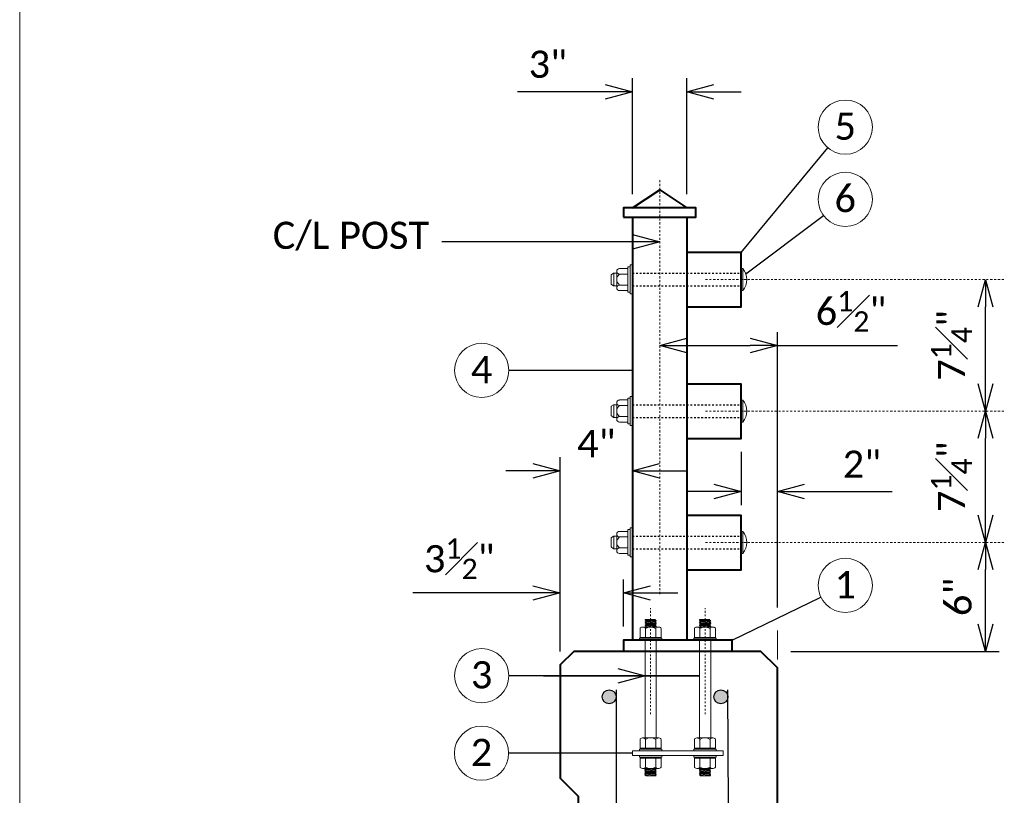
# Model space of a CAD drawing. Extents: x 5346 to 20707, y 13094 to 24070.
# Tile 6 of 14: x 5346 to 5401, y 23976 to 24019. Entities that reach past the tile are written whole.
import ezdxf
from ezdxf import colors
from ezdxf.entities.mleader import LeaderData, LeaderLine
from ezdxf.enums import TextEntityAlignment as Align
from ezdxf.math import Vec2, Vec3

# ---------------------------------------------------------------- set-up
doc = ezdxf.new("R2010")
doc.units = 0
doc.header["$MEASUREMENT"] = 0
doc.linetypes.add('Wisdot2', pattern=[0.125, 0.0625, -0.0625])
doc.linetypes.add('Wisdot4', pattern=[0.28125, 0.125, -0.0625, 0.03125, -0.0625])
for name, color, linetype, lineweight in [('B_ANNO_DIM', 7, 'Continuous', 18), ('B_CNTR', 1, 'Wisdot4', 18), ('B_CONC_PPT', 12, 'Continuous', 40), ('B_DETAIL_HIDDEN', 7, 'Wisdot2', 25), ('B_DETAIL_OBJ', 7, 'Continuous', 40), ('B_REBAR', 5, 'Continuous', 25), ('B_STEEL_BOLT', 3, 'Continuous', 18)]:
    doc.layers.add(name, color=color, linetype=linetype, lineweight=lineweight)
doc.layers.add('B_ANNO_NOPLOT', color=47, linetype='Continuous', lineweight=18, plot=False)
doc.styles.add('Annotative', font='calibri.ttf', dxfattribs={"height": 0.0625})
doc.styles.get("Standard").update_dxf_attribs({"font": 'calibri.ttf'})
doc.dimstyles.new('Annotative', dxfattribs={"dimscale": 0, "dimtxt": 0.0625, "dimasz": 0.0625, "dimexe": 0.03125, "dimexo": 0.03125, "dimgap": 0.03125, "dimtad": 1, "dimdec": 3, "dimzin": 3, "dimdsep": 46, "dimlunit": 4, "dimtxsty": 'Standard', "dimblk": 'OPEN30', "dimcen": 0.03125, "dimaunit": 1, "dimadec": 0, "dimazin": 3, "dimtfac": 0.75, "dimtdec": 3, "dimtofl": 0, "dimtmove": 0, "dimatfit": 3, "dimldrblk": 'OPEN30', "dimfxl": 1, "dimtfill": 1, "dimfrac": 1, "dimtolj": 1, "dimtzin": 0, "dimarcsym": 0})

# ---------------------------------------------------------------- blocks, each defined once
blk = doc.blocks.new('*U99')
at = {"layer": 'B_ANNO_NOPLOT', "flags": 128}
blk.add_lwpolyline([(0, 0), (0, 252), (323.9277, 252), (323.9277, 238.8552), (378, 238.8552), (378, 40.4996), (316.5708, 40.4996), (316.5708, 0)], close=True, dxfattribs=at)
at = {"layer": 'B_ANNO_DIM', "style": 'Annotative'}
for tag, p in [('BAR1', (278.7587, 150.1973)), ('BAR2', (278.7401, 131.0927)), ('SPA1', (290.7475, 121.303)), ('BAR4', (308.357, 121.3216)), ('BAR5', (314.3293, 121.331))]:
    blk.add_attdef(tag, p, '', height=1.5, dxfattribs=at)
blk.add_attdef('BAR3', text='', height=1.5, dxfattribs=at).set_placement((302.7438, 131.0393), align=Align.RIGHT)
blk = doc.blocks.new('AnonymousCell11')
at = {"layer": 'B_CNTR', "ltscale": 0.5}
for p, q in [((0.004, -4.453), (0.004, 1.4)), ((3.006, -4.453), (3.006, 1.4))]:
    blk.add_line(p, q, dxfattribs=at)
at = {"layer": 'B_STEEL_BOLT'}
for p, q in [((-0.14, 0.764), (-0.308, 0.756)), ((-0.296, 0.764), (-0.308, 0.76)), ((-0.308, 0.752), (-0.308, 0.76)), ((-0.308, 0.752), (-0.248, 0.724)), ((0.316, 0.716), (-0.308, 0.676)), ((-0.248, 0.708), (-0.308, 0.68)), ((-0.308, 0.672), (-0.308, 0.68)), ((-0.308, 0.672), (-0.248, 0.644)), ((0.316, 0.636), (-0.308, 0.596)), ((-0.248, 0.628), (-0.308, 0.6)), ((-0.308, 0.592), (-0.308, 0.6)), ((-0.308, 0.592), (-0.248, 0.564)), ((0.316, 0.556), (-0.308, 0.516)), ((-0.248, 0.548), (-0.308, 0.52)), ((-0.296, 0.764), (0.268, 0.764)), ((0.256, 0.756), (-0.248, 0.716)), ((-0.248, 0.724), (-0.248, 0.708)), ((0.256, 0.676), (-0.248, 0.636)), ((-0.248, 0.644), (-0.248, 0.628)), ((0.256, 0.596), (-0.248, 0.556)), ((-0.248, 0.564), (-0.248, 0.548)), ((0.256, 0.764), (0.256, 0.748)), ((0.256, 0.748), (0.316, 0.724)), ((0.316, 0.712), (0.256, 0.688)), ((0.256, 0.688), (0.256, 0.668)), ((0.256, 0.668), (0.316, 0.644)), ((0.316, 0.632), (0.256, 0.608)), ((0.256, 0.608), (0.256, 0.588)), ((0.256, 0.588), (0.316, 0.564)), ((0.316, 0.552), (0.256, 0.528)), ((0.316, 0.712), (0.316, 0.72)), ((0.316, 0.632), (0.316, 0.644)), ((0.316, 0.552), (0.316, 0.564)), ((2.861, 0.764), (2.693, 0.756)), ((2.705, 0.764), (2.693, 0.76)), ((2.693, 0.752), (2.693, 0.76)), ((2.693, 0.752), (2.753, 0.724)), ((3.318, 0.716), (2.693, 0.676)), ((2.753, 0.708), (2.693, 0.68)), ((2.693, 0.672), (2.693, 0.68)), ((2.693, 0.672), (2.753, 0.644)), ((3.318, 0.636), (2.693, 0.596)), ((2.753, 0.628), (2.693, 0.6)), ((2.693, 0.592), (2.693, 0.6)), ((2.693, 0.592), (2.753, 0.564)), ((3.318, 0.556), (2.693, 0.516)), ((2.753, 0.548), (2.693, 0.52)), ((2.705, 0.764), (3.27, 0.764)), ((3.258, 0.756), (2.753, 0.716)), ((2.753, 0.724), (2.753, 0.708)), ((3.258, 0.676), (2.753, 0.636)), ((2.753, 0.644), (2.753, 0.628)), ((3.258, 0.596), (2.753, 0.556)), ((2.753, 0.564), (2.753, 0.548)), ((3.258, 0.764), (3.258, 0.748)), ((3.258, 0.748), (3.318, 0.724)), ((3.318, 0.712), (3.258, 0.688)), ((3.258, 0.688), (3.258, 0.668)), ((3.258, 0.668), (3.318, 0.644)), ((3.318, 0.632), (3.258, 0.608)), ((3.258, 0.608), (3.258, 0.588)), ((3.258, 0.588), (3.318, 0.564)), ((3.318, 0.552), (3.258, 0.528)), ((3.318, 0.712), (3.318, 0.72)), ((3.318, 0.632), (3.318, 0.644)), ((3.318, 0.552), (3.318, 0.564)), ((-0.58, 0.28), (-0.58, -0.216)), ((-0.436, 0.356), (0.44, 0.356)), ((-0.308, 0.512), (-0.308, 0.52)), ((-0.308, 0.512), (-0.248, 0.484)), ((0.316, 0.476), (-0.308, 0.436)), ((-0.248, 0.468), (-0.308, 0.44)), ((-0.308, 0.432), (-0.308, 0.44)), ((-0.308, 0.432), (-0.248, 0.404)), ((0.316, 0.396), (-0.308, 0.356)), ((-0.248, 0.388), (-0.308, 0.36)), ((-0.308, 0.352), (-0.308, 0.36)), ((-0.288, 0.296), (-0.288, -0.216)), ((0.256, 0.516), (-0.248, 0.476)), ((-0.248, 0.484), (-0.248, 0.468)), ((0.256, 0.436), (-0.248, 0.396)), ((-0.248, 0.404), (-0.248, 0.388)), ((0.256, 0.528), (0.256, 0.508)), ((0.256, 0.508), (0.316, 0.484)), ((0.316, 0.472), (0.256, 0.448)), ((0.256, 0.448), (0.256, 0.428)), ((0.256, 0.428), (0.316, 0.404)), ((0.316, 0.392), (0.256, 0.368)), ((0.256, 0.368), (0.256, 0.356)), ((0.292, 0.296), (0.292, -0.216)), ((0.316, 0.472), (0.316, 0.484)), ((0.316, 0.392), (0.316, 0.404)), ((0.584, 0.28), (0.584, -0.216)), ((2.421, 0.28), (2.421, -0.216)), ((2.565, 0.356), (3.442, 0.356)), ((2.693, 0.512), (2.693, 0.52)), ((2.693, 0.512), (2.753, 0.484)), ((3.318, 0.476), (2.693, 0.436)), ((2.753, 0.468), (2.693, 0.44)), ((2.693, 0.432), (2.693, 0.44)), ((2.693, 0.432), (2.753, 0.404)), ((3.318, 0.396), (2.693, 0.356)), ((2.753, 0.388), (2.693, 0.36)), ((2.693, 0.352), (2.693, 0.36)), ((2.713, 0.296), (2.713, -0.216)), ((3.258, 0.516), (2.753, 0.476)), ((2.753, 0.484), (2.753, 0.468)), ((3.258, 0.436), (2.753, 0.396)), ((2.753, 0.404), (2.753, 0.388)), ((3.258, 0.528), (3.258, 0.508)), ((3.258, 0.508), (3.318, 0.484)), ((3.318, 0.472), (3.258, 0.448)), ((3.258, 0.448), (3.258, 0.428)), ((3.258, 0.428), (3.318, 0.404)), ((3.318, 0.392), (3.258, 0.368)), ((3.258, 0.368), (3.258, 0.356)), ((3.294, 0.296), (3.294, -0.216)), ((3.318, 0.472), (3.318, 0.484)), ((3.318, 0.392), (3.318, 0.404)), ((3.586, 0.28), (3.586, -0.216)), ((-0.612, -0.26), (0.612, -0.26)), ((-0.612, -0.36), (-0.612, -0.26)), ((-0.58, -0.216), (0.584, -0.216)), ((-0.5, -0.216), (-0.5, -0.26)), ((-0.308, -5.768), (-0.308, -0.36)), ((0.316, -5.768), (0.316, -0.36)), ((0.504, -0.216), (0.504, -0.26)), ((0.612, -0.36), (0.612, -0.26)), ((0.612, -0.348), (0.612, -0.26)), ((2.389, -0.26), (3.614, -0.26)), ((2.389, -0.36), (2.389, -0.26)), ((2.421, -0.216), (3.586, -0.216)), ((2.501, -0.216), (2.501, -0.26)), ((2.693, -5.768), (2.693, -0.36)), ((3.318, -5.768), (3.318, -0.36)), ((3.506, -0.216), (3.506, -0.26)), ((3.614, -0.36), (3.614, -0.26)), ((3.614, -0.348), (3.614, -0.26)), ((-0.58, -5.844), (-0.58, -6.34)), ((-0.436, -5.768), (0.44, -5.768)), ((-0.288, -5.828), (-0.288, -6.34)), ((0.292, -5.828), (0.292, -6.34)), ((0.584, -5.844), (0.584, -6.34)), ((2.421, -5.844), (2.421, -6.34)), ((2.565, -5.768), (3.442, -5.768)), ((2.713, -5.828), (2.713, -6.34)), ((3.294, -5.828), (3.294, -6.34)), ((3.586, -5.844), (3.586, -6.34)), ((-0.612, -6.384), (0.612, -6.384)), ((-0.612, -6.484), (-0.612, -6.384)), ((-0.58, -6.34), (0.584, -6.34)), ((-0.5, -6.34), (-0.5, -6.384)), ((0.504, -6.34), (0.504, -6.384)), ((0.612, -6.484), (0.612, -6.384)), ((0.612, -6.472), (0.612, -6.384)), ((2.389, -6.384), (3.614, -6.384)), ((2.389, -6.484), (2.389, -6.384)), ((2.421, -6.34), (3.586, -6.34)), ((2.501, -6.34), (2.501, -6.384)), ((3.506, -6.34), (3.506, -6.384)), ((3.614, -6.484), (3.614, -6.384)), ((3.614, -6.472), (3.614, -6.384)), ((-0.613, -6.733), (-0.613, -6.833)), ((-0.613, -6.833), (0.612, -6.833)), ((-0.581, -7.373), (-0.581, -6.877)), ((-0.581, -6.877), (0.584, -6.877)), ((-0.501, -6.877), (-0.501, -6.833)), ((-0.289, -7.389), (-0.289, -6.877)), ((0.292, -7.389), (0.292, -6.877)), ((0.504, -6.877), (0.504, -6.833)), ((0.584, -7.373), (0.584, -6.877)), ((0.612, -6.733), (0.612, -6.833)), ((0.612, -6.745), (0.612, -6.833)), ((2.389, -6.733), (2.389, -6.833)), ((2.389, -6.833), (3.614, -6.833)), ((2.421, -7.373), (2.421, -6.877)), ((2.421, -6.877), (3.586, -6.877)), ((2.501, -6.877), (2.501, -6.833)), ((2.713, -7.389), (2.713, -6.877)), ((3.294, -7.389), (3.294, -6.877)), ((3.506, -6.877), (3.506, -6.833)), ((3.586, -7.373), (3.586, -6.877)), ((3.614, -6.733), (3.614, -6.833)), ((3.614, -6.745), (3.614, -6.833)), ((-0.437, -7.449), (0.44, -7.449)), ((-0.314, -7.494), (0.31, -7.454)), ((-0.314, -7.49), (-0.254, -7.466)), ((-0.314, -7.49), (-0.314, -7.502)), ((-0.254, -7.526), (-0.314, -7.502)), ((-0.314, -7.574), (0.31, -7.534)), ((-0.314, -7.57), (-0.254, -7.546)), ((-0.314, -7.57), (-0.314, -7.582)), ((-0.254, -7.606), (-0.314, -7.582)), ((-0.254, -7.466), (-0.254, -7.454)), ((-0.254, -7.534), (0.25, -7.494)), ((-0.254, -7.546), (-0.254, -7.526)), ((-0.254, -7.614), (0.25, -7.574)), ((-0.254, -7.626), (-0.254, -7.606)), ((0.25, -7.486), (0.31, -7.458)), ((0.25, -7.502), (0.25, -7.486)), ((0.31, -7.53), (0.25, -7.502)), ((0.25, -7.566), (0.31, -7.538)), ((0.25, -7.582), (0.25, -7.566)), ((0.31, -7.61), (0.25, -7.582)), ((0.31, -7.45), (0.31, -7.458)), ((0.31, -7.53), (0.31, -7.538)), ((0.31, -7.61), (0.31, -7.618)), ((2.565, -7.449), (3.442, -7.449)), ((2.693, -7.492), (3.317, -7.452)), ((2.693, -7.488), (2.753, -7.464)), ((2.693, -7.488), (2.693, -7.5)), ((2.753, -7.524), (2.693, -7.5)), ((2.693, -7.573), (3.317, -7.532)), ((2.693, -7.569), (2.753, -7.544)), ((2.693, -7.569), (2.693, -7.581)), ((2.753, -7.605), (2.693, -7.581)), ((2.693, -7.653), (3.317, -7.613)), ((2.753, -7.464), (2.753, -7.452)), ((2.753, -7.532), (3.257, -7.492)), ((2.753, -7.544), (2.753, -7.524)), ((2.753, -7.613), (3.257, -7.573)), ((2.753, -7.625), (2.753, -7.605)), ((3.257, -7.484), (3.317, -7.456)), ((3.257, -7.5), (3.257, -7.484)), ((3.317, -7.528), (3.257, -7.5)), ((3.257, -7.565), (3.317, -7.536)), ((3.257, -7.581), (3.257, -7.565)), ((3.317, -7.609), (3.257, -7.581)), ((3.317, -7.448), (3.317, -7.456)), ((3.317, -7.528), (3.317, -7.536)), ((3.317, -7.609), (3.317, -7.617)), ((-0.314, -7.654), (0.31, -7.614)), ((-0.314, -7.65), (-0.254, -7.626)), ((-0.314, -7.65), (-0.314, -7.662)), ((-0.254, -7.686), (-0.314, -7.662)), ((-0.314, -7.734), (0.31, -7.694)), ((-0.314, -7.73), (-0.254, -7.706)), ((-0.314, -7.73), (-0.314, -7.742)), ((-0.254, -7.766), (-0.314, -7.742)), ((-0.314, -7.814), (0.31, -7.774)), ((-0.314, -7.81), (-0.254, -7.786)), ((-0.314, -7.81), (-0.314, -7.818)), ((-0.254, -7.846), (-0.314, -7.822)), ((0.298, -7.862), (-0.266, -7.862)), ((-0.254, -7.694), (0.25, -7.654)), ((-0.254, -7.706), (-0.254, -7.686)), ((-0.254, -7.774), (0.25, -7.734)), ((-0.254, -7.786), (-0.254, -7.766)), ((-0.254, -7.854), (0.25, -7.814)), ((-0.254, -7.862), (-0.254, -7.846)), ((0.142, -7.862), (0.31, -7.854)), ((0.25, -7.646), (0.31, -7.618)), ((0.25, -7.662), (0.25, -7.646)), ((0.31, -7.69), (0.25, -7.662)), ((0.25, -7.726), (0.31, -7.698)), ((0.25, -7.742), (0.25, -7.726)), ((0.31, -7.77), (0.25, -7.742)), ((0.25, -7.806), (0.31, -7.778)), ((0.25, -7.822), (0.25, -7.806)), ((0.31, -7.85), (0.25, -7.822)), ((0.298, -7.862), (0.31, -7.858)), ((0.31, -7.69), (0.31, -7.698)), ((0.31, -7.77), (0.31, -7.778)), ((0.31, -7.85), (0.31, -7.858)), ((2.693, -7.649), (2.753, -7.625)), ((2.693, -7.649), (2.693, -7.661)), ((2.753, -7.685), (2.693, -7.661)), ((2.693, -7.733), (3.317, -7.693)), ((2.693, -7.729), (2.753, -7.705)), ((2.693, -7.729), (2.693, -7.741)), ((2.753, -7.765), (2.693, -7.741)), ((2.693, -7.813), (3.317, -7.773)), ((2.693, -7.809), (2.753, -7.785)), ((2.693, -7.809), (2.693, -7.817)), ((2.753, -7.845), (2.693, -7.821)), ((3.305, -7.861), (2.741, -7.861)), ((2.753, -7.693), (3.257, -7.653)), ((2.753, -7.705), (2.753, -7.685)), ((2.753, -7.773), (3.257, -7.733)), ((2.753, -7.785), (2.753, -7.765)), ((2.753, -7.853), (3.257, -7.813)), ((2.753, -7.861), (2.753, -7.845)), ((3.149, -7.861), (3.317, -7.853)), ((3.257, -7.645), (3.317, -7.617)), ((3.257, -7.661), (3.257, -7.645)), ((3.317, -7.689), (3.257, -7.661)), ((3.257, -7.725), (3.317, -7.697)), ((3.257, -7.741), (3.257, -7.725)), ((3.317, -7.769), (3.257, -7.741)), ((3.257, -7.805), (3.317, -7.777)), ((3.257, -7.821), (3.257, -7.805)), ((3.317, -7.849), (3.257, -7.821)), ((3.305, -7.861), (3.317, -7.857)), ((3.317, -7.689), (3.317, -7.697)), ((3.317, -7.769), (3.317, -7.777)), ((3.317, -7.849), (3.317, -7.857))]:
    blk.add_line(p, q, dxfattribs=at)
at = {"layer": 'B_STEEL_BOLT', "flags": 128}
blk.add_lwpolyline([(-0.996, -6.733), (4.006, -6.733), (4.006, -6.484), (-0.996, -6.484), (-0.996, -6.733)], dxfattribs=at)
at = {"layer": 'B_STEEL_BOLT'}
for centre, start, end in [((0, -0.231), 60.4684, 119.4242), ((3.002, -0.231), 60.4684, 119.4242), ((0, -6.355), 60.4684, 119.4242), ((3.002, -6.355), 60.4684, 119.4242), ((0, -6.862), 240.5758, 299.5316), ((3.002, -6.862), 240.5758, 299.5316)]:
    blk.add_arc(centre, 0.587, start, end, dxfattribs=at)
for centre, major_axis, start_param, end_param in [((-0.433, 0.28), (0.148, 0), 0.232255, 3.141593), ((0.435, 0.28), (-0.148, 0), 3.141593, 6.050931), ((2.568, 0.28), (0.148, 0), 0.232255, 3.141593), ((3.436, 0.28), (-0.148, 0), 3.141593, 6.050931), ((-0.433, -5.845), (0.148, 0), 0.232255, 3.141593), ((0.435, -5.845), (-0.148, 0), 3.141593, 6.050931), ((2.568, -5.845), (0.148, 0), 0.232255, 3.141593), ((3.436, -5.845), (-0.148, 0), 3.141593, 6.050931), ((-0.434, -7.372), (0.148, 0), 3.141593, 6.050931), ((0.434, -7.372), (-0.148, 0), 0.232255, 3.141593), ((2.568, -7.372), (0.148, 0), 3.141593, 6.050931), ((3.436, -7.372), (-0.148, 0), 0.232255, 3.141593)]:
    blk.add_ellipse(centre, major_axis=major_axis, ratio=0.518522, start_param=start_param, end_param=end_param, dxfattribs=at)
blk = doc.blocks.new('AnonymousCell39')
at = {"layer": 'B_DETAIL_HIDDEN', "ltscale": 0.5}
for p, q in [((0.591, 0.346), (6.591, 0.346)), ((0.591, -0.359), (6.591, -0.359))]:
    blk.add_line(p, q, dxfattribs=at)
at = {"layer": 'B_STEEL_BOLT'}
for p, q in [((-0.123, 0.604), (0.339, 0.604)), ((0.336, 0.705), (0.465, 0.705)), ((0.336, -0.705), (0.336, 0.705)), ((0.465, 0.801), (0.593, 0.801)), ((0.465, 0.801), (0.465, -0.801)), ((0.593, 0.801), (0.593, -0.801)), ((6.591, 0.602), (6.591, -0.615)), ((6.591, 0.602), (6.687, 0.602)), ((6.687, 0.602), (6.687, -0.615)), ((-0.593, 0.256), (-0.465, 0.346)), ((-0.593, -0.256), (-0.593, 0.256)), ((-0.465, 0.346), (-0.275, 0.346)), ((-0.433, -0.359), (-0.433, 0.346)), ((-0.275, -0.464), (-0.275, 0.451)), ((-0.123, 0.299), (0.339, 0.299)), ((-0.593, -0.256), (-0.465, -0.359)), ((-0.465, -0.359), (-0.275, -0.359)), ((-0.123, -0.312), (0.339, -0.312)), ((-0.123, -0.616), (0.339, -0.616)), ((0.336, -0.705), (0.465, -0.705)), ((0.465, -0.801), (0.593, -0.801)), ((6.591, -0.615), (6.687, -0.615))]:
    blk.add_line(p, q, dxfattribs=at)
for centre, radius, start, end in [((-0.123, 0.451), 0.152, 90.0993, 269.9004), ((5.971, -0.008), 0.939, 319.5503, 40.4497), ((0.106, -0.006), 0.382, 126.8898, 233.0863), ((-0.123, -0.464), 0.152, 90.0993, 269.9004)]:
    blk.add_arc(centre, radius, start, end, dxfattribs=at)
blk = doc.blocks.new('_Open30')
at = {"color": 0, "linetype": 'ByBlock', "lineweight": -2}
for p, q in [((-1, 0.268), (0, 0)), ((0, 0), (-1, -0.268)), ((0, 0), (-1, 0))]:
    blk.add_line(p, q, dxfattribs=at)
blk = doc.blocks.new('*D24')
at = {"layer": 'B_ANNO_DIM', "color": 0, "lineweight": -2, "transparency": 16777216}
for p, q in [((5380.084, 24008.898), (5380.084, 24015.304)), ((5383.084, 24008.898), (5383.084, 24015.304)), ((5378.584, 24014.554), (5373.737, 24014.554)), ((5384.584, 24014.554), (5386.084, 24014.554))]:
    blk.add_line(p, q, dxfattribs=at)
at = {"layer": 'Defpoints', "color": 0, "transparency": 16777216}
for p in [(5380.084, 24014.554), (5380.084, 24008.148), (5383.084, 24008.148)]:
    blk.add_point(p, dxfattribs=at)
at = {"layer": 'B_ANNO_DIM', "color": 0, "lineweight": -2, "transparency": 16777216, "xscale": 1.5, "yscale": 1.5, "zscale": 1.5}
blk.add_blockref('_Open30', (5380.084, 24014.554), dxfattribs=at)
at = {"layer": 'B_ANNO_DIM', "color": 0, "lineweight": -2, "transparency": 16777216, "xscale": 1.5, "yscale": 1.5, "zscale": 1.5, "rotation": 180}
blk.add_blockref('_Open30', (5383.084, 24014.554), dxfattribs=at)
at = {"layer": 'B_ANNO_DIM', "color": 0, "transparency": 16777216, "insert": (5375.41, 24016.072), "char_height": 1.5, "attachment_point": 5, "bg_fill": 3, "box_fill_scale": 1.25, "bg_fill_color": 256, "bg_fill_true_color": 13158600, "bg_fill_transparency": 0}
blk.add_mtext('\\A1;3"', dxfattribs=at)
blk = doc.blocks.new('*D25')
at = {"layer": 'B_ANNO_DIM', "color": 0, "lineweight": -2, "transparency": 16777216}
for p, q in [((5399.584, 23985.17), (5399.584, 23988.181)), ((5388.838, 23983.67), (5400.334, 23983.67))]:
    blk.add_line(p, q, dxfattribs=at)
at = {"layer": 'Defpoints', "color": 0, "transparency": 16777216}
for p in [(5399.584, 23989.681), (5399.584, 23989.681), (5388.088, 23983.67)]:
    blk.add_point(p, dxfattribs=at)
at = {"layer": 'B_ANNO_DIM', "color": 0, "lineweight": -2, "transparency": 16777216, "xscale": 1.5, "yscale": 1.5, "zscale": 1.5}
for p, rotation in [((5399.584, 23989.681), 90), ((5399.584, 23983.67), 270)]:
    blk.add_blockref('_Open30', p, dxfattribs=dict(at, rotation=rotation))
at = {"layer": 'B_ANNO_DIM', "color": 0, "transparency": 16777216, "insert": (5398.066, 23986.676), "char_height": 1.5, "attachment_point": 5, "rotation": 90, "bg_fill": 3, "box_fill_scale": 1.25, "bg_fill_color": 256, "bg_fill_true_color": 13158600, "bg_fill_transparency": 0}
blk.add_mtext('\\A1;6"', dxfattribs=at)
blk = doc.blocks.new('*D26')
at = {"layer": 'B_ANNO_DIM', "color": 0, "lineweight": -2, "transparency": 16777216}
blk.add_line((5399.584, 23991.181), (5399.584, 23995.434), dxfattribs=at)
at = {"layer": 'Defpoints', "color": 0, "transparency": 16777216}
for p in [(5399.584, 23996.934), (5399.584, 23996.934), (5399.584, 23989.681)]:
    blk.add_point(p, dxfattribs=at)
at = {"layer": 'B_ANNO_DIM', "color": 0, "lineweight": -2, "transparency": 16777216, "xscale": 1.5, "yscale": 1.5, "zscale": 1.5}
for p, rotation in [((5399.584, 23996.934), 90), ((5399.584, 23989.681), 270)]:
    blk.add_blockref('_Open30', p, dxfattribs=dict(at, rotation=rotation))
at = {"layer": 'B_ANNO_DIM', "color": 0, "transparency": 16777216, "insert": (5397.701, 23993.307), "char_height": 1.5, "attachment_point": 5, "rotation": 90, "bg_fill": 3, "box_fill_scale": 1.25, "bg_fill_color": 256, "bg_fill_true_color": 13158600, "bg_fill_transparency": 0}
blk.add_mtext('\\A1;7{\\H0.75x;\\S1#4;}"', dxfattribs=at)
blk = doc.blocks.new('*D27')
at = {"layer": 'B_ANNO_DIM', "color": 0, "lineweight": -2, "transparency": 16777216}
blk.add_line((5399.584, 23998.434), (5399.584, 24002.686), dxfattribs=at)
at = {"layer": 'Defpoints', "color": 0, "transparency": 16777216}
for p in [(5399.584, 24004.186), (5399.584, 24004.186), (5399.584, 23996.934)]:
    blk.add_point(p, dxfattribs=at)
at = {"layer": 'B_ANNO_DIM', "color": 0, "lineweight": -2, "transparency": 16777216, "xscale": 1.5, "yscale": 1.5, "zscale": 1.5}
for p, rotation in [((5399.584, 24004.186), 90), ((5399.584, 23996.934), 270)]:
    blk.add_blockref('_Open30', p, dxfattribs=dict(at, rotation=rotation))
at = {"layer": 'B_ANNO_DIM', "color": 0, "transparency": 16777216, "insert": (5397.701, 24000.56), "char_height": 1.5, "attachment_point": 5, "rotation": 90, "bg_fill": 3, "box_fill_scale": 1.25, "bg_fill_color": 256, "bg_fill_true_color": 13158600, "bg_fill_transparency": 0}
blk.add_mtext('\\A1;7{\\H0.75x;\\S1#4;}"', dxfattribs=at)
blk = doc.blocks.new('*D82')
at = {"layer": 'B_ANNO_DIM', "color": 0, "lineweight": -2, "transparency": 16777216}
for p, q in [((41.846, 168.306), (41.846, 183.514)), ((36.846, 182.764), (40.346, 182.764)), ((41.846, 182.764), (48.477, 182.764))]:
    blk.add_line(p, q, dxfattribs=at)
at = {"layer": 'Defpoints', "color": 0, "transparency": 16777216}
for p in [(35.346, 182.764), (35.346, 182.764), (41.846, 167.556)]:
    blk.add_point(p, dxfattribs=at)
at = {"layer": 'B_ANNO_DIM', "color": 0, "lineweight": -2, "transparency": 16777216, "xscale": 1.5, "yscale": 1.5, "zscale": 1.5, "rotation": 180}
blk.add_blockref('_Open30', (35.346, 182.764), dxfattribs=at)
at = {"layer": 'B_ANNO_DIM', "color": 0, "lineweight": -2, "transparency": 16777216, "xscale": 1.5, "yscale": 1.5, "zscale": 1.5}
blk.add_blockref('_Open30', (41.846, 182.764), dxfattribs=at)
at = {"layer": 'B_ANNO_DIM', "color": 0, "transparency": 16777216, "insert": (45.911, 184.657), "char_height": 1.5, "attachment_point": 5, "bg_fill": 3, "box_fill_scale": 1.25, "bg_fill_color": 256, "bg_fill_true_color": 13158600, "bg_fill_transparency": 0}
blk.add_mtext('\\A1;6{\\H0.75x;\\S1#2;}"', dxfattribs=at)
blk = doc.blocks.new('*D28')
at = {"layer": 'B_ANNO_DIM', "color": 0, "lineweight": -2, "transparency": 16777216}
for p, q in [((5386.084, 23994.676), (5386.084, 23991.742)), ((5384.584, 23992.492), (5383.084, 23992.492)), ((5389.588, 23992.492), (5394.422, 23992.492))]:
    blk.add_line(p, q, dxfattribs=at)
at = {"layer": 'Defpoints', "color": 0, "transparency": 16777216}
for p in [(5386.084, 23995.426), (5388.088, 23992.492), (5388.088, 23992.492)]:
    blk.add_point(p, dxfattribs=at)
at = {"layer": 'B_ANNO_DIM', "color": 0, "lineweight": -2, "transparency": 16777216, "xscale": 1.5, "yscale": 1.5, "zscale": 1.5}
blk.add_blockref('_Open30', (5386.084, 23992.492), dxfattribs=at)
at = {"layer": 'B_ANNO_DIM', "color": 0, "lineweight": -2, "transparency": 16777216, "xscale": 1.5, "yscale": 1.5, "zscale": 1.5, "rotation": 180}
blk.add_blockref('_Open30', (5388.088, 23992.492), dxfattribs=at)
at = {"layer": 'B_ANNO_DIM', "color": 0, "transparency": 16777216, "insert": (5392.755, 23994), "char_height": 1.5, "attachment_point": 5, "bg_fill": 3, "box_fill_scale": 1.25, "bg_fill_color": 256, "bg_fill_true_color": 13158600, "bg_fill_transparency": 0}
blk.add_mtext('\\A1;2"', dxfattribs=at)
blk = doc.blocks.new('*D29')
at = {"layer": 'B_ANNO_DIM', "color": 0, "lineweight": -2, "transparency": 16777216}
for p, q in [((5376.088, 23983.668), (5376.088, 23994.382)), ((5374.588, 23993.632), (5373.088, 23993.632)), ((5381.584, 23993.632), (5383.084, 23993.632))]:
    blk.add_line(p, q, dxfattribs=at)
at = {"layer": 'Defpoints', "color": 0, "transparency": 16777216}
for p in [(5380.084, 23993.632), (5380.084, 23993.632), (5376.088, 23982.918)]:
    blk.add_point(p, dxfattribs=at)
at = {"layer": 'B_ANNO_DIM', "color": 0, "lineweight": -2, "transparency": 16777216, "xscale": 1.5, "yscale": 1.5, "zscale": 1.5}
blk.add_blockref('_Open30', (5376.088, 23993.632), dxfattribs=at)
at = {"layer": 'B_ANNO_DIM', "color": 0, "lineweight": -2, "transparency": 16777216, "xscale": 1.5, "yscale": 1.5, "zscale": 1.5, "rotation": 180}
blk.add_blockref('_Open30', (5380.084, 23993.632), dxfattribs=at)
at = {"layer": 'B_ANNO_DIM', "color": 0, "transparency": 16777216, "insert": (5378.086, 23995.136), "char_height": 1.5, "attachment_point": 5, "bg_fill": 3, "box_fill_scale": 1.25, "bg_fill_color": 256, "bg_fill_true_color": 13158600, "bg_fill_transparency": 0}
blk.add_mtext('\\A1;4"', dxfattribs=at)
blk = doc.blocks.new('*D30')
at = {"layer": 'B_ANNO_DIM', "color": 0, "lineweight": -2, "transparency": 16777216}
for p, q in [((5379.588, 23985.046), (5379.588, 23987.641)), ((5374.588, 23986.891), (5367.951, 23986.891)), ((5381.088, 23986.891), (5382.588, 23986.891))]:
    blk.add_line(p, q, dxfattribs=at)
at = {"layer": 'Defpoints', "color": 0, "transparency": 16777216}
for p in [(5376.088, 23986.891), (5379.588, 23986.891), (5379.588, 23984.296)]:
    blk.add_point(p, dxfattribs=at)
at = {"layer": 'B_ANNO_DIM', "color": 0, "lineweight": -2, "transparency": 16777216, "xscale": 1.5, "yscale": 1.5, "zscale": 1.5}
blk.add_blockref('_Open30', (5376.088, 23986.891), dxfattribs=at)
at = {"layer": 'B_ANNO_DIM', "color": 0, "lineweight": -2, "transparency": 16777216, "xscale": 1.5, "yscale": 1.5, "zscale": 1.5, "rotation": 180}
blk.add_blockref('_Open30', (5379.588, 23986.891), dxfattribs=at)
at = {"layer": 'B_ANNO_DIM', "color": 0, "transparency": 16777216, "insert": (5370.52, 23988.783), "char_height": 1.5, "attachment_point": 5, "bg_fill": 3, "box_fill_scale": 1.25, "bg_fill_color": 256, "bg_fill_true_color": 13158600, "bg_fill_transparency": 0}
blk.add_mtext('\\A1;3{\\H0.75x;\\S1#2;}"', dxfattribs=at)
blk = doc.blocks.new('INS_RAILCOMB3T_BASE')
at = {"layer": 'B_REBAR'}
h = blk.add_hatch(color=256, dxfattribs=at)
edge = h.paths.add_edge_path()
edge.add_arc((32.5534, 163.3743), 0.3857, 0, 360)
h = blk.add_hatch(color=256, dxfattribs=at)
edge = h.paths.add_edge_path()
edge.add_arc((38.7268, 163.3785), 0.3857, 0, 360)
at = {"layer": 'B_ANNO_DIM'}
for centre in [(45.5959, 194.8245), (45.5959, 190.8352), (25.5153, 181.3956), (25.5051, 160.2649)]:
    blk.add_circle(centre, 1.4974, dxfattribs=at)
at = {"layer": 'B_ANNO_NOPLOT', "flags": 128}
blk.add_lwpolyline([(0, 0), (0, 252), (323.9277, 252), (323.9277, 238.8552), (378, 238.8552), (378, 40.4996), (316.5708, 40.4996), (316.5708, 0)], close=True, dxfattribs=at)
at = {"layer": 'B_CNTR'}
for p, q in [((35.3456, 169.0456), (35.3456, 191.9239)), ((37.8684, 186.4089), (54.3707, 186.4089))]:
    blk.add_line(p, q, dxfattribs=at)
at = {"layer": 'B_CONC_PPT', "flags": 128}
blk.add_lwpolyline([(41.8456, 133.76), (41.8456, 164.9785), (40.9365, 165.8876), (30.5976, 165.8876), (29.8456, 165.1356), (29.8456, 158.8872), (30.8456, 157.8872), (30.8456, 133.76)], dxfattribs=at)
at = {"layer": 'B_DETAIL_OBJ'}
for p, q in [((33.8416, 189.8616), (33.8416, 166.5116)), ((36.8416, 189.8616), (36.8416, 166.5116))]:
    blk.add_line(p, q, dxfattribs=at)
at = {"layer": 'B_DETAIL_OBJ', "flags": 128}
for points in [[(33.8416, 190.3656), (35.3456, 191.3656), (36.8416, 190.3656)], [(36.8416, 184.9016), (39.8416, 184.9016), (39.8416, 187.8996), (36.8416, 187.8996)], [(36.8416, 177.644), (39.8416, 177.644), (39.8416, 180.642), (36.8416, 180.642)], [(36.8416, 170.3916), (39.8416, 170.3916), (39.8416, 173.3896), (36.8416, 173.3896)], [(39.3486, 165.889), (39.3486, 166.5133), (33.3456, 166.5133), (33.3456, 165.889)]]:
    blk.add_lwpolyline(points, dxfattribs=at)
blk.add_lwpolyline([(33.3456, 189.8616), (37.3456, 189.8616), (37.3456, 190.3656), (33.3456, 190.3656)], close=True, dxfattribs=at)
at = {"layer": 'B_REBAR', "flags": 128}
blk.add_lwpolyline([(32.9391, 163.76), (32.9391, 138.0039, 1), (39.2482, 138.0039), (39.1104, 163.76)], format="xyb", dxfattribs=at)
at = {"layer": 'B_REBAR'}
for centre in [(32.5534, 163.3743), (38.7268, 163.3785)]:
    blk.add_circle(centre, 0.3857, dxfattribs=at)
for name, p in [('AnonymousCell39', (33.2502, 186.4154)), ('AnonymousCell39', (33.2502, 179.1578)), ('AnonymousCell39', (33.2502, 171.9054)), ('AnonymousCell11', (34.8424, 166.8735))]:
    blk.add_blockref(name, p)
at = {"layer": 'B_ANNO_DIM', "char_height": 1.5, "width": 3.189236, "attachment_point": 5, "style": 'Annotative'}
for s, insert in [('5', (45.5922, 194.8679)), ('6', (45.5922, 190.8786)), ('4', (25.5115, 181.4389)), ('3', (25.5115, 164.5843)), ('2', (25.5013, 160.3083))]:
    blk.add_mtext(s, dxfattribs=dict(at, insert=insert))
at = {"layer": 'B_ANNO_DIM', "style": 'Annotative'}
for tag, p in [('SHT', (195.6155, 204.5169)), ('BAR15', (345.6116, 131.0624)), ('SPA3', (173.5597, 121.2897)), ('DIM1', (189.7499, 121.3362)), ('BAR12', (20.4825, 59.9504)), ('BAR13', (20.5031, 55.4417)), ('BAR14', (20.5078, 28.9089))]:
    blk.add_attdef(tag, p, '', height=1.5, dxfattribs=at)
at = {"layer": 'B_ANNO_DIM'}
for points in [[(40.1029, 186.7301), (44.3965, 189.9388)], [(33.8416, 181.3956), (27.0127, 181.3956)], [(33.8459, 160.2649), (27.0025, 160.2649)]]:
    blk.add_leader(points, dimstyle='Annotative', override={"dimscale": 0, "dimgap": 0.03125, "dimtad": 0}, dxfattribs=at)
dim = blk.add_linear_dim(base=(33.8416, 196.7712), p1=(36.8416, 190.3656), p2=(33.8416, 190.3656), dimstyle='Annotative', dxfattribs=at)
dim.commit()
dim.dimension.update_dxf_attribs({"geometry": '*D24', "text_midpoint": (29.1679, 198.2897), "insert": (-5346.2422, -23817.7824)})
dim = blk.add_linear_dim(base=(53.3414, 171.8989), p1=(41.8456, 165.8876), p2=(53.3414, 171.8989), angle=90, dimstyle='Annotative', dxfattribs=at)
dim.commit()
dim.dimension.update_dxf_attribs({"geometry": '*D25', "text_midpoint": (51.8235, 168.8932), "insert": (-5346.2422, -23817.7824)})
blk.add_line((41.8456, 165.4408), (41.8456, 167.0339), dxfattribs=at)
dim = blk.add_linear_dim(base=(35.3456, 182.7643), p1=(41.8456, 167.5556), p2=(35.3456, 182.7643), dimstyle='Annotative', dxfattribs=at)
dim.commit()
dim.dimension.update_dxf_attribs({"geometry": '*D82', "text_midpoint": (45.9115, 182.7643), "dimtype": 128})
dim = blk.add_linear_dim(base=(53.3414, 179.1513), p1=(53.3414, 171.8989), p2=(53.3414, 179.1513), angle=90, dimstyle='Annotative', dxfattribs=at)
dim.commit()
dim.dimension.update_dxf_attribs({"geometry": '*D26', "text_midpoint": (51.4591, 175.5251), "insert": (-5346.2422, -23817.7824)})
blk.add_leader([(39.8416, 187.8996), (44.639, 193.6729)], dimstyle='Annotative', override={"dimscale": 0, "dimgap": 0.03125, "dimtad": 0}, dxfattribs=at)
blk.add_circle((45.5959, 169.5284), 1.4974, dxfattribs=at)
at = {"layer": 'B_CNTR'}
blk.add_line((37.8684, 171.8989), (54.3707, 171.8989), dxfattribs=at)
at = {"layer": 'B_ANNO_DIM', "insert": (45.5922, 169.5717), "char_height": 1.5, "width": 3.189236, "attachment_point": 5, "style": 'Annotative'}
blk.add_mtext('1', dxfattribs=at)
at = {"layer": 'B_ANNO_DIM'}
dim = blk.add_linear_dim(base=(53.3414, 186.4037), p1=(53.3414, 179.1513), p2=(53.3414, 186.4037), angle=90, dimstyle='Annotative', dxfattribs=at)
dim.commit()
dim.dimension.update_dxf_attribs({"geometry": '*D27', "text_midpoint": (51.4591, 182.7775), "insert": (-5346.2422, -23817.7824)})
dim = blk.add_linear_dim(base=(41.8456, 174.7098), p1=(39.8416, 177.644), p2=(41.8456, 174.7098), dimstyle='Annotative', dxfattribs=at)
dim.commit()
dim.dimension.update_dxf_attribs({"geometry": '*D28', "text_midpoint": (46.5129, 176.2173), "insert": (-5346.2422, -23817.7824)})
blk.add_leader([(39.3486, 166.5133), (44.2474, 168.8775)], dimstyle='Annotative', override={"dimscale": 0, "dimgap": 0.03125, "dimtad": 0}, dxfattribs=at)
ml = blk.add_multileader_mtext('Standard', dxfattribs=at)
ml.set_content('C/L POST', color=256)
ml.set_leader_properties()
ml.set_arrow_properties(name='OPEN30')
ml.build(insert=Vec2(0, 0))
ml.multileader.update_dxf_attribs({"text_right_attachment_type": 3, "dogleg_length": 0.0625, "arrow_head_size": 1.5, "scale": 24})
ctx = ml.context
ctx.base_point, ctx.scale, ctx.char_height, ctx.arrow_head_size, ctx.landing_gap_size, ctx.plane_origin = Vec3(13.2267, 188.6914), 24, 1.5, 1.5, 0.75, Vec3(35.3456, 188.4953)
ctx.right_attachment = 3
notes = []
notes.append((ctx, [(0, (1, 1, 0), (24.8206, 188.4953), (-1, 0), 1.5, [(0, [(35.3456, 188.4953), (24.8206, 188.4953), (24.8206, 188.4953)], 0, [])])]))
ctx.mtext.insert, ctx.mtext.flow_direction = Vec3(13.9767, 189.6035), 5
for ctx, leaders in notes:
    for number, flags, end, landing, length, lines in leaders:
        leader = LeaderData()
        leader.index, (leader.has_last_leader_line, leader.has_dogleg_vector, leader.attachment_direction) = number, flags
        leader.last_leader_point, leader.dogleg_vector, leader.dogleg_length = Vec3(end), Vec3(landing), length
        for number, points, colour, breaks in lines:
            line = LeaderLine()
            line.index, line.vertices, line.color, line.breaks = number, Vec3.list(points), colors.encode_raw_color(colour), breaks
            leader.lines.append(line)
        ctx.leaders.append(leader)
at = {"layer": 'B_CNTR'}
blk.add_line((37.8684, 179.1513), (54.3707, 179.1513), dxfattribs=at)
at = {"layer": 'B_ANNO_DIM'}
dim = blk.add_linear_dim(base=(33.8416, 175.85), p1=(29.8456, 165.1356), p2=(33.8416, 175.85), dimstyle='Annotative', dxfattribs=at)
dim.commit()
dim.dimension.update_dxf_attribs({"geometry": '*D29', "text_midpoint": (31.8436, 177.3535), "insert": (-5346.2422, -23817.7824)})
blk.add_circle((25.5153, 164.541), 1.4974, dxfattribs=at)
dim = blk.add_linear_dim(base=(33.3456, 169.1081), p1=(29.8456, 169.1081), p2=(33.3456, 166.5133), dimstyle='Annotative', dxfattribs=at)
dim.commit()
dim.dimension.update_dxf_attribs({"geometry": '*D30', "text_midpoint": (24.2774, 169.1081), "dimtype": 128, "insert": (-5346.2422, -23817.7824)})
ml = blk.add_multileader_mtext('Standard', dxfattribs=at)
ml.set_content('', color=256)
ml.set_leader_properties()
ml.set_arrow_properties(name='OPEN30')
ml.build(insert=Vec2(0, 0))
ml.multileader.update_dxf_attribs({"text_right_attachment_type": 3, "dogleg_length": 0.0625, "arrow_head_size": 1.5, "scale": 24})
ctx = ml.context
ctx.base_point, ctx.scale, ctx.char_height, ctx.arrow_head_size, ctx.landing_gap_size, ctx.plane_origin = Vec3(25.5127, 164.541), 24, 1.5, 1.5, 0.75, Vec3(34.5342, 164.541)
ctx.right_attachment = 3
notes = []
notes.append((ctx, [(0, (1, 1, 0), (28.6333, 164.541), (-1, 0), 1.6206, [(1, [(34.5342, 164.541), (29.2142, 164.541), (28.9237, 164.541), (37.5357, 164.541)], 0, [])])]))
ctx.mtext.insert, ctx.mtext.flow_direction = Vec3(26.2627, 165.291), 5
for ctx, leaders in notes:
    for number, flags, end, landing, length, lines in leaders:
        leader = LeaderData()
        leader.index, (leader.has_last_leader_line, leader.has_dogleg_vector, leader.attachment_direction) = number, flags
        leader.last_leader_point, leader.dogleg_vector, leader.dogleg_length = Vec3(end), Vec3(landing), length
        for number, points, colour, breaks in lines:
            line = LeaderLine()
            line.index, line.vertices, line.color, line.breaks = number, Vec3.list(points), colors.encode_raw_color(colour), breaks
            leader.lines.append(line)
        ctx.leaders.append(leader)

msp = doc.modelspace()

# ---------------------------------------------------------------- block references
msp.add_blockref('*U99', (5346.242, 23817.782))

# ---------------------------------------------------------------- next in the draw order: block references
msp.add_blockref('INS_RAILCOMB3T_BASE', (5346.242, 23817.782))

doc.saveas('drawing.dxf')
